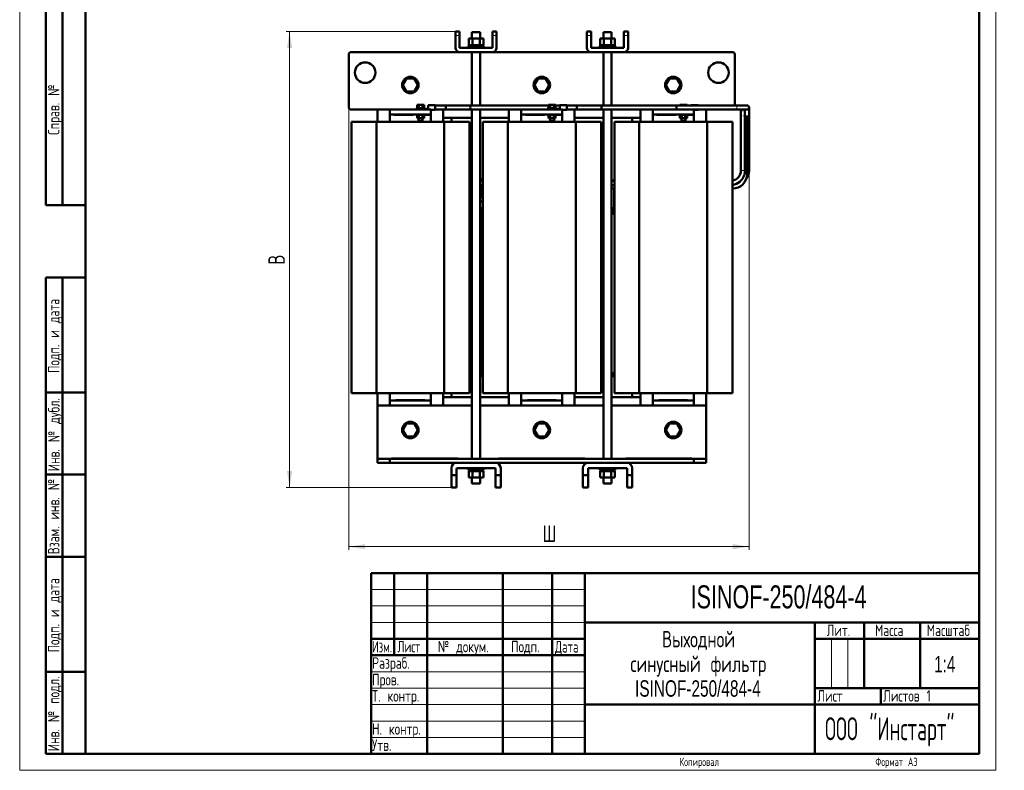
# Model space of a CAD drawing. Header units: millimetres. Extents: x 0 to 1198, y 0 to 1680.
# Tile 1 of 2: x 0 to 1198, y 0 to 914. Entities that reach past the tile are written whole.
import ezdxf

# ---------------------------------------------------------------- set-up
doc = ezdxf.new("R2010")
doc.units = ezdxf.units.MM
doc.header["$LTSCALE"] = 4
doc.linetypes.add('SLD-Сплошная', pattern=[0])
doc.styles.add('SLDTEXTSTYLE0', font='TXT', dxfattribs={"width": 0.7})
doc.styles.add('SLDTEXTSTYLE1', font='TXT', dxfattribs={"width": 0.7, "bigfont": 'bigfont'})
doc.styles.add('SLDTEXTSTYLE2', font='TXT', dxfattribs={"width": 0.705079, "bigfont": 'bigfont'})
doc.styles.add('SLDTEXTSTYLE3', font='TXT', dxfattribs={"width": 0.648852, "bigfont": 'bigfont'})
doc.styles.add('SLDTEXTSTYLE4', font='TXT', dxfattribs={"width": 0.632021, "bigfont": 'bigfont'})
doc.styles.add('SLDTEXTSTYLE5', font='TXT', dxfattribs={"width": 0.625377, "bigfont": 'bigfont'})
doc.styles.add('SLDTEXTSTYLE6', font='TXT', dxfattribs={"width": 0.583291, "bigfont": 'bigfont'})
doc.dimstyles.new('SLDDIMSTYLE0', dxfattribs={"dimtxt": 20, "dimasz": 20, "dimexe": 0, "dimexo": 0.0625, "dimgap": 5, "dimtad": 2, "dimdec": 1, "dimrnd": 1e-09, "dimzin": 12, "dimdsep": 46, "dimtxsty": 'SLDTEXTSTYLE0', "dimsah": 1, "dimcen": 0.09, "dimadec": 0, "dimazin": 3, "dimtfac": 1, "dimtdec": 3, "dimtofl": 0, "dimtmove": 0, "dimatfit": 3, "dimfxl": 1, "dimfrac": 2, "dimtolj": 1, "dimtzin": 12, "dimarcsym": 0})

# ---------------------------------------------------------------- blocks, each defined once
blk = doc.blocks.new('SW_NOTE_0')
at = {"color": 0, "linetype": 'Continuous', "lineweight": 0, "char_height": 20, "attachment_point": 2}
for s, insert, style in [('Выходной', (46.2, 25.7), 'SLDTEXTSTYLE1'), ('синусный фильтр', (45.9, -4.3), 'SLDTEXTSTYLE1'), ('ISINOF-250/484-4', (45.4, -34.3), 'SLDTEXTSTYLE0')]:
    blk.add_mtext(s, dxfattribs=dict(at, insert=insert, style=style))
blk = doc.blocks.new('_D')
at = {"color": 7, "linetype": 'SLD-Сплошная', "lineweight": 0}
for p, q in [((400.5, 807.1), (400.5, 268.2)), ((887.8, 729.8), (887.8, 268.2)), ((400.5, 272.2), (887.8, 272.2))]:
    blk.add_line(p, q, dxfattribs=at)
at = {"color": 7, "linetype": 'SLD-Сплошная', "lineweight": 18}
for points in [[(400.5, 272.2), (420.5, 269.1), (420.5, 275.3)], [(887.8, 272.2), (867.8, 275.3), (867.8, 269.1)]]:
    blk.add_solid(points, dxfattribs=at)
at = {"color": 7, "linetype": 'SLD-Сплошная', "lineweight": 18, "insert": (636.3, 298), "char_height": 20, "attachment_point": 1, "style": 'SLDTEXTSTYLE1'}
blk.add_mtext('Ш', dxfattribs=at)
blk = doc.blocks.new('_D_1')
at = {"color": 7, "linetype": 'SLD-Сплошная', "lineweight": 0}
for p, q in [((530.5, 899.1), (324.5, 899.1)), ((328.5, 344.2), (328.5, 899.1)), ((525.5, 344.2), (324.5, 344.2))]:
    blk.add_line(p, q, dxfattribs=at)
at = {"color": 7, "linetype": 'SLD-Сплошная', "lineweight": 18}
for points in [[(328.5, 899.1), (325.4, 879.1), (331.6, 879.1)], [(328.5, 344.2), (331.6, 364.2), (325.4, 364.2)]]:
    blk.add_solid(points, dxfattribs=at)
at = {"color": 7, "linetype": 'SLD-Сплошная', "lineweight": 18, "insert": (302.7, 615.3), "char_height": 20, "attachment_point": 1, "rotation": 90, "style": 'SLDTEXTSTYLE1'}
blk.add_mtext('В', dxfattribs=at)

msp = doc.modelspace()

# ---------------------------------------------------------------- linework, layer by layer
at = {"color": 7, "linetype": 'SLD-Сплошная', "lineweight": 18}
for p, q in [((0, 1680), (0, 0)), ((1188, 1680), (1188, 0)), ((428, 220), (688, 220)), ((428, 200), (688, 200)), ((428, 180), (688, 180)), ((988, 160), (988, 100)), ((1008, 160), (1008, 100)), ((428, 120), (688, 120)), ((428, 100), (688, 100)), ((428, 80), (688, 80)), ((428, 60), (688, 60)), ((428, 40), (688, 40)), ((0, 0), (1188, 0))]:
    msp.add_line(p, q, dxfattribs=at)
at = {"color": 7, "linetype": 'SLD-Сплошная', "lineweight": 50}
for p, q in [((80, 1660), (80, 20)), ((80, 1660), (80, 20)), ((1168, 20), (1168, 1660)), ((32, 688), (32, 1168)), ((32, 688), (32, 1168)), ((52, 688), (52, 1168)), ((52, 688), (52, 1168)), ((535.5, 899.15), (530.5, 899.15)), ((530.5, 894.15), (530.5, 899.15)), ((535.5, 899.15), (535.5, 894.15)), ((580.5, 899.15), (575.5, 899.15)), ((575.5, 899.15), (575.5, 894.15)), ((580.5, 899.15), (580.5, 894.15)), ((690.5, 894.15), (690.5, 899.15)), ((695.5, 899.15), (690.5, 899.15)), ((695.5, 899.15), (695.5, 894.15)), ((740.5, 899.15), (735.5, 899.15)), ((735.5, 899.15), (735.5, 894.15)), ((740.5, 899.15), (740.5, 894.15)), ((530.5, 879.15), (530.5, 894.15)), ((535.5, 894.15), (535.5, 879.15)), ((546.5, 882.75), (546.5, 890.75)), ((551, 890.75), (546.5, 890.75)), ((550.5, 898.34), (550.5, 890.75)), ((560.5, 898.34), (550.5, 898.34)), ((551, 890.75), (551, 882.75)), ((560, 890.75), (551, 890.75)), ((560, 882.75), (560, 890.75)), ((564.5, 890.75), (560, 890.75)), ((560.5, 890.75), (560.5, 898.34)), ((564.5, 882.75), (564.5, 890.75)), ((575.5, 879.15), (575.5, 894.15)), ((580.5, 894.15), (580.5, 879.15)), ((690.5, 879.15), (690.5, 894.15)), ((695.5, 894.15), (695.5, 879.15)), ((706.5, 882.75), (706.5, 890.75)), ((711, 890.75), (706.5, 890.75)), ((710.5, 898.34), (710.5, 890.75)), ((720.5, 898.34), (710.5, 898.34)), ((711, 890.75), (711, 882.75)), ((720, 890.75), (711, 890.75)), ((720, 882.75), (720, 890.75)), ((724.5, 890.75), (720, 890.75)), ((720.5, 890.75), (720.5, 898.34)), ((724.5, 882.75), (724.5, 890.75)), ((735.5, 879.15), (735.5, 894.15)), ((740.5, 894.15), (740.5, 879.15)), ((535.5, 879.15), (575.5, 879.15)), ((545.5, 880.75), (545.5, 879.15)), ((545.5, 880.75), (565.5, 880.75)), ((546.5, 882.75), (551, 882.75)), ((547.7, 882.75), (547.7, 880.75)), ((551, 882.75), (560, 882.75)), ((560, 882.75), (564.5, 882.75)), ((563.29, 880.75), (563.29, 882.75)), ((565.5, 879.15), (565.5, 880.75)), ((695.5, 879.15), (735.5, 879.15)), ((705.5, 880.75), (705.5, 879.15)), ((705.5, 880.75), (725.5, 880.75)), ((706.5, 882.75), (711, 882.75)), ((707.7, 882.75), (707.7, 880.75)), ((711, 882.75), (720, 882.75)), ((720, 882.75), (724.5, 882.75)), ((723.29, 880.75), (723.29, 882.75)), ((725.5, 879.15), (725.5, 880.75)), ((400.5, 871.15), (400.5, 807.15)), ((535.5, 874.15), (403.5, 874.15)), ((575.5, 874.15), (535.5, 874.15)), ((550.5, 874.15), (550.5, 809.25)), ((560.5, 809.25), (560.5, 874.15)), ((695.5, 874.15), (575.5, 874.15)), ((735.5, 874.15), (695.5, 874.15)), ((710.5, 874.15), (710.5, 809.25)), ((720.5, 809.25), (720.5, 874.15)), ((867.5, 874.15), (735.5, 874.15)), ((870.5, 809.25), (870.5, 871.15)), ((466.5, 834.15), (471, 841.94)), ((471, 841.94), (480, 841.94)), ((480, 841.94), (484.5, 834.15)), ((626.5, 834.15), (631, 841.94)), ((631, 841.94), (640, 841.94)), ((640, 841.94), (644.5, 834.15)), ((786.5, 834.15), (791, 841.94)), ((791, 841.94), (800, 841.94)), ((800, 841.94), (804.5, 834.15)), ((471, 826.35), (466.5, 834.15)), ((484.5, 834.15), (480, 826.35)), ((631, 826.35), (626.5, 834.15)), ((644.5, 834.15), (640, 826.35)), ((791, 826.35), (786.5, 834.15)), ((804.5, 834.15), (800, 826.35)), ((480, 826.35), (471, 826.35)), ((640, 826.35), (631, 826.35)), ((800, 826.35), (791, 826.35)), ((403.5, 804.15), (450.5, 804.15)), ((435.5, 789.15), (435.5, 804.15)), ((450.5, 804.15), (500.5, 804.15)), ((450.5, 804.15), (450.5, 798.15)), ((482, 804.95), (482, 804.15)), ((492.31, 804.95), (482, 804.95)), ((483.2, 805.99), (483.2, 805.22)), ((483.2, 805.99), (492.8, 805.99)), ((483.2, 805.22), (492.8, 805.22)), ((483.68, 809.89), (483.68, 806.05)), ((485.84, 809.89), (483.68, 809.89)), ((485.84, 806.05), (483.68, 806.05)), ((485.6, 805.22), (485.6, 804.95)), ((485.84, 806.05), (485.84, 809.89)), ((490.16, 809.89), (485.84, 809.89)), ((490.16, 806.05), (485.84, 806.05)), ((490.16, 806.05), (490.16, 809.89)), ((492.32, 809.89), (490.16, 809.89)), ((492.32, 806.05), (490.16, 806.05)), ((490.4, 804.95), (490.4, 805.22)), ((492.32, 806.05), (492.32, 809.89)), ((492.8, 805.22), (492.8, 805.99)), ((497.29, 805.59), (493.58, 805.06)), ((497.29, 804.95), (494.05, 804.37)), ((505.8, 809.55), (497.3, 809.55)), ((500.5, 798.15), (500.5, 804.15)), ((500.5, 803.95), (505.8, 803.95)), ((505.8, 809.55), (505.8, 809.55)), ((505.8, 809.25), (505.8, 809.55)), ((505.8, 809.55), (505.8, 809.25)), ((518.34, 809.25), (505.8, 809.25)), ((505.8, 804.25), (518.34, 804.25)), ((505.8, 804.15), (550.5, 804.15)), ((515.5, 804.15), (515.5, 789.15)), ((548.34, 809.25), (518.34, 809.25)), ((518.34, 804.25), (548.34, 804.25)), ((643.68, 809.25), (548.34, 809.25)), ((548.34, 804.25), (642, 804.25)), ((550.5, 804.25), (550.5, 379.15)), ((560.5, 379.15), (560.5, 804.25)), ((560.5, 804.15), (610.5, 804.15)), ((595.5, 789.15), (595.5, 804.15)), ((610.5, 804.15), (610.5, 798.15)), ((610.5, 804.15), (660.5, 804.15)), ((642, 804.95), (642, 804.15)), ((652.31, 804.95), (642, 804.95)), ((643.2, 805.99), (643.2, 805.22)), ((643.2, 805.99), (652.8, 805.99)), ((643.2, 805.22), (652.8, 805.22)), ((643.68, 809.89), (643.68, 806.05)), ((645.84, 809.89), (643.68, 809.89)), ((645.84, 806.05), (643.68, 806.05)), ((645.6, 805.22), (645.6, 804.95)), ((645.84, 806.05), (645.84, 809.89)), ((650.16, 809.89), (645.84, 809.89)), ((650.16, 806.05), (645.84, 806.05)), ((650.16, 806.05), (650.16, 809.89)), ((652.32, 809.89), (650.16, 809.89)), ((652.32, 806.05), (650.16, 806.05)), ((650.4, 804.95), (650.4, 805.22)), ((652.32, 806.05), (652.32, 809.89)), ((657.29, 809.25), (652.32, 809.25)), ((652.8, 805.22), (652.8, 805.99)), ((657.29, 805.59), (653.58, 805.06)), ((657.29, 804.95), (654.05, 804.37)), ((665.8, 809.55), (657.3, 809.55)), ((660.5, 798.15), (660.5, 804.15)), ((660.5, 803.95), (665.8, 803.95)), ((665.8, 809.25), (665.8, 809.55)), ((665.8, 809.55), (665.8, 809.25)), ((665.8, 809.55), (665.8, 809.55)), ((678.34, 809.25), (665.8, 809.25)), ((665.8, 804.25), (678.34, 804.25)), ((665.8, 804.15), (710.5, 804.15)), ((675.5, 804.15), (675.5, 789.15)), ((708.34, 809.25), (678.34, 809.25)), ((678.34, 804.25), (708.34, 804.25)), ((799.52, 809.25), (708.34, 809.25)), ((708.34, 804.25), (799.52, 804.25)), ((710.5, 804.25), (710.5, 379.15)), ((720.5, 379.15), (720.5, 804.25)), ((720.5, 804.15), (770.5, 804.15)), ((803.68, 809.25), (739.52, 809.25)), ((755.5, 789.15), (755.5, 804.15)), ((770.5, 804.15), (770.5, 798.15)), ((770.5, 804.15), (820.5, 804.15)), ((872.79, 809.25), (799.52, 809.25)), ((799.52, 804.25), (799.52, 809.25)), ((799.52, 804.25), (872.79, 804.25)), ((802, 804.25), (802, 804.15)), ((803.68, 809.89), (803.68, 809.25)), ((805.84, 809.89), (803.68, 809.89)), ((805.84, 809.25), (805.84, 809.89)), ((810.16, 809.89), (805.84, 809.89)), ((810.16, 809.25), (810.16, 809.89)), ((812.32, 809.89), (810.16, 809.89)), ((812.32, 809.25), (812.32, 809.89)), ((817.29, 809.25), (812.32, 809.25)), ((825.8, 809.55), (817.3, 809.55)), ((820.5, 798.15), (820.5, 804.15)), ((820.5, 803.95), (825.8, 803.95)), ((825.8, 809.25), (825.8, 809.55)), ((825.8, 809.55), (825.8, 809.25)), ((825.8, 809.55), (825.8, 809.55)), ((829.52, 809.25), (825.8, 809.25)), ((829.52, 809.25), (825.8, 809.25)), ((825.8, 804.15), (867.5, 804.15)), ((875.29, 809.25), (829.52, 809.25)), ((829.52, 809.25), (829.52, 809.25)), ((829.52, 809.25), (829.52, 809.25)), ((835.5, 804.15), (835.5, 789.15)), ((882.77, 809.25), (872.79, 809.25)), ((872.79, 804.25), (882.79, 804.25)), ((885.29, 809.25), (875.29, 809.25)), ((882.79, 804.25), (885.29, 804.25)), ((882.89, 804.25), (882.79, 804.25)), ((887.79, 796.75), (887.79, 806.75)), ((450.5, 798.15), (500.5, 798.15)), ((450.5, 797.15), (450.5, 798.15)), ((450.5, 797.15), (450.5, 789.15)), ((483.2, 798.15), (483.2, 797.8)), ((492.8, 797.8), (483.2, 797.8)), ((483.68, 797.76), (483.68, 793.92)), ((485.84, 797.76), (483.68, 797.76)), ((483.68, 793.92), (485.84, 793.92)), ((485.6, 797.8), (485.6, 797.76)), ((485.6, 793.92), (485.6, 790.49)), ((485.84, 797.76), (485.84, 793.92)), ((490.16, 797.76), (485.84, 797.76)), ((485.84, 793.92), (490.16, 793.92)), ((490.16, 797.76), (490.16, 793.92)), ((492.32, 797.76), (490.16, 797.76)), ((490.16, 793.92), (492.32, 793.92)), ((490.4, 797.76), (490.4, 797.8)), ((490.4, 790.49), (490.4, 793.92)), ((492.32, 797.76), (492.32, 793.92)), ((492.8, 797.8), (492.8, 798.15)), ((500.5, 798.15), (500.5, 797.15)), ((500.5, 797.15), (500.5, 789.15)), ((515.5, 794.15), (550.5, 794.15)), ((525.5, 794.15), (525.5, 789.15)), ((560.5, 794.15), (595.5, 794.15)), ((610.5, 798.15), (660.5, 798.15)), ((610.5, 797.15), (610.5, 798.15)), ((610.5, 797.15), (610.5, 789.15)), ((643.2, 798.15), (643.2, 797.8)), ((652.8, 797.8), (643.2, 797.8)), ((643.68, 797.76), (643.68, 793.92)), ((645.84, 797.76), (643.68, 797.76)), ((643.68, 793.92), (645.84, 793.92)), ((645.6, 797.8), (645.6, 797.76)), ((645.6, 793.92), (645.6, 790.49)), ((645.84, 797.76), (645.84, 793.92)), ((650.16, 797.76), (645.84, 797.76)), ((645.84, 793.92), (650.16, 793.92)), ((650.16, 797.76), (650.16, 793.92)), ((652.32, 797.76), (650.16, 797.76)), ((650.16, 793.92), (652.32, 793.92)), ((650.4, 797.76), (650.4, 797.8)), ((650.4, 790.49), (650.4, 793.92)), ((652.32, 797.76), (652.32, 793.92)), ((652.8, 797.8), (652.8, 798.15)), ((660.5, 798.15), (660.5, 797.15)), ((660.5, 797.15), (660.5, 789.15)), ((675.5, 794.15), (710.5, 794.15)), ((720.5, 794.15), (755.5, 794.15)), ((745.5, 794.15), (745.5, 789.15)), ((770.5, 798.15), (820.5, 798.15)), ((770.5, 797.15), (770.5, 798.15)), ((770.5, 797.15), (770.5, 789.15)), ((803.2, 798.15), (803.2, 797.8)), ((812.8, 797.8), (803.2, 797.8)), ((803.68, 797.76), (803.68, 793.92)), ((805.84, 797.76), (803.68, 797.76)), ((803.68, 793.92), (805.84, 793.92)), ((805.6, 797.8), (805.6, 797.76)), ((805.6, 793.92), (805.6, 790.49)), ((805.84, 797.76), (805.84, 793.92)), ((810.16, 797.76), (805.84, 797.76)), ((805.84, 793.92), (810.16, 793.92)), ((810.16, 797.76), (810.16, 793.92)), ((812.32, 797.76), (810.16, 797.76)), ((810.16, 793.92), (812.32, 793.92)), ((810.4, 797.76), (810.4, 797.8)), ((810.4, 790.49), (810.4, 793.92)), ((812.32, 797.76), (812.32, 793.92)), ((812.8, 797.8), (812.8, 798.15)), ((820.5, 798.15), (820.5, 797.15)), ((820.5, 797.15), (820.5, 789.15)), ((877.79, 796.75), (877.79, 729.87)), ((882.79, 796.75), (882.79, 796.75)), ((882.79, 796.75), (882.79, 729.87)), ((885.29, 725.54), (885.29, 796.75)), ((887.79, 729.87), (887.79, 796.75)), ((403.86, 789.15), (403.86, 459.15)), ((403.86, 789.15), (434.17, 789.15)), ((434.17, 789.15), (434.17, 459.15)), ((434.17, 789.15), (516.76, 789.15)), ((485.6, 790.49), (490.4, 790.49)), ((516.76, 789.15), (516.76, 459.15)), ((516.76, 789.15), (547.58, 789.15)), ((547.58, 459.15), (547.58, 789.15)), ((563.86, 789.15), (563.86, 459.15)), ((563.86, 789.15), (594.17, 789.15)), ((594.17, 789.15), (594.17, 459.15)), ((594.17, 789.15), (676.76, 789.15)), ((645.6, 790.49), (650.4, 790.49)), ((676.76, 789.15), (676.76, 459.15)), ((676.76, 789.15), (707.58, 789.15)), ((707.58, 459.15), (707.58, 789.15)), ((723.86, 789.15), (723.86, 459.15)), ((723.86, 789.15), (754.17, 789.15)), ((754.17, 789.15), (754.17, 459.15)), ((754.17, 789.15), (836.76, 789.15)), ((805.6, 790.49), (810.4, 790.49)), ((836.76, 789.15), (836.76, 459.15)), ((836.76, 789.15), (867.58, 789.15)), ((867.58, 459.15), (867.58, 789.15)), ((560.5, 719.3), (563.86, 719.3)), ((707.58, 719.3), (710.5, 719.3)), ((723.75, 719.3), (723.75, 717.37)), ((723.75, 719.3), (723.86, 719.3)), ((550.5, 717.37), (547.58, 717.37)), ((550.5, 717.31), (547.58, 717.31)), ((547.58, 712.31), (550.5, 712.31)), ((547.58, 708.04), (550.5, 708.04)), ((563.86, 717.37), (560.5, 717.37)), ((563.86, 717.32), (560.5, 717.31)), ((560.5, 712.31), (562.88, 712.32)), ((560.5, 708.04), (562.45, 708.04)), ((562.45, 709.79), (562.45, 705.81)), ((710.5, 717.37), (707.58, 717.37)), ((710.5, 717.33), (707.58, 717.33)), ((707.58, 712.33), (710.5, 712.33)), ((707.58, 708.04), (710.5, 708.04)), ((707.58, 708.04), (710.5, 708.04)), ((708.55, 707.19), (708.55, 708.04)), ((708.55, 704.01), (708.55, 707.19)), ((723.86, 717.37), (720.5, 717.37)), ((723.86, 717.37), (720.5, 717.37)), ((723.86, 717.35), (720.5, 717.35)), ((720.5, 712.34), (723.86, 712.34)), ((720.5, 708.04), (723.86, 708.04)), ((720.5, 708.04), (723.86, 708.04)), ((723.75, 708.04), (723.75, 702.3)), ((867.58, 708.04), (867.79, 708.04)), ((560.5, 702.8), (562.45, 702.8)), ((562.45, 702.3), (560.5, 702.3)), ((560.5, 701.8), (562.45, 701.8)), ((562.45, 705.81), (562.45, 704.01)), ((562.45, 704.01), (562.45, 698.01)), ((562.48, 697.58), (562.48, 696.6)), ((562.48, 696.6), (562.88, 696.6)), ((708.11, 696.6), (708.51, 696.6)), ((708.51, 696.6), (708.51, 697.59)), ((708.55, 698.01), (708.55, 704.01)), ((708.55, 702.8), (710.5, 702.8)), ((710.5, 702.3), (708.55, 702.3)), ((708.55, 701.8), (710.5, 701.8)), ((723.86, 702.3), (723.75, 702.3)), ((723.75, 702.3), (723.75, 691.8)), ((32, 688), (80, 688)), ((550.5, 684), (547.58, 684)), ((550.5, 682.2), (550.5, 684)), ((563.86, 692.8), (560.5, 692.8)), ((563.86, 691.8), (560.5, 691.8)), ((563.86, 684), (560.5, 684)), ((710.5, 692.8), (707.58, 692.8)), ((710.5, 691.8), (707.58, 691.8)), ((710.5, 684), (707.58, 684)), ((723.86, 684), (720.5, 684)), ((723.86, 691.8), (723.75, 691.8)), ((723.75, 691.8), (723.75, 684)), ((550.5, 682.2), (547.5, 682.2)), ((547.5, 677.2), (550.5, 677.2)), ((547.58, 680.7), (550.5, 680.7)), ((550.5, 677.7), (547.58, 677.7)), ((563.86, 682.2), (560.5, 682.2)), ((560.5, 680.7), (563.86, 680.7)), ((563.86, 677.7), (560.5, 677.7)), ((560.5, 677.2), (563.86, 677.2)), ((563.5, 484.2), (563.5, 677.2)), ((710.5, 682.2), (707.58, 682.2)), ((707.58, 680.7), (710.5, 680.7)), ((710.5, 677.7), (707.58, 677.7)), ((707.58, 677.2), (710.5, 677.2)), ((724, 682.2), (720.5, 682.2)), ((720.5, 680.7), (723.86, 680.7)), ((723.86, 677.7), (720.5, 677.7)), ((720.5, 677.2), (724, 677.2)), ((32, 20), (32, 600)), ((32, 600), (80, 600)), ((52, 20), (52, 600)), ((547.58, 482.7), (550.5, 482.7)), ((550.5, 479.7), (547.58, 479.7)), ((560.5, 482.7), (563.86, 482.7)), ((563.86, 479.7), (560.5, 479.7)), ((707.58, 482.7), (710.5, 482.7)), ((710.5, 479.7), (707.58, 479.7)), ((720.5, 482.7), (723.86, 482.7)), ((723.86, 479.7), (720.5, 479.7)), ((80, 460), (32, 460)), ((403.86, 459.15), (434.17, 459.15)), ((434.17, 459.15), (516.76, 459.15)), ((435.5, 444.15), (435.5, 459.15)), ((450.5, 459.15), (450.5, 451.15)), ((500.5, 459.15), (500.5, 451.15)), ((515.5, 459.15), (515.5, 444.15)), ((516.76, 459.15), (547.58, 459.15)), ((525.5, 459.15), (525.5, 454.15)), ((563.86, 459.15), (594.17, 459.15)), ((594.17, 459.15), (676.76, 459.15)), ((595.5, 444.15), (595.5, 459.15)), ((610.5, 459.15), (610.5, 451.15)), ((660.5, 459.15), (660.5, 451.15)), ((675.5, 459.15), (675.5, 444.15)), ((676.76, 459.15), (707.58, 459.15)), ((723.86, 459.15), (754.17, 459.15)), ((745.5, 454.15), (745.5, 459.15)), ((754.17, 459.15), (836.76, 459.15)), ((755.5, 444.15), (755.5, 459.15)), ((770.5, 459.15), (770.5, 451.15)), ((820.5, 459.15), (820.5, 451.15)), ((835.5, 459.15), (835.5, 444.15)), ((836.76, 459.15), (867.58, 459.15)), ((435.5, 444.15), (450.5, 444.15)), ((435.5, 444.15), (435.5, 380.15)), ((450.5, 450.15), (450.5, 451.15)), ((500.5, 450.15), (450.5, 450.15)), ((450.5, 450.15), (450.5, 444.15)), ((500.5, 444.15), (450.5, 444.15)), ((500.5, 451.15), (500.5, 450.15)), ((500.5, 444.15), (500.5, 450.15)), ((500.5, 444.15), (550.5, 444.15)), ((550.5, 454.15), (515.5, 454.15)), ((595.5, 454.15), (560.5, 454.15)), ((560.5, 444.15), (610.5, 444.15)), ((610.5, 450.15), (610.5, 451.15)), ((660.5, 450.15), (610.5, 450.15)), ((610.5, 450.15), (610.5, 444.15)), ((660.5, 444.15), (610.5, 444.15)), ((660.5, 451.15), (660.5, 450.15)), ((660.5, 444.15), (660.5, 450.15)), ((660.5, 444.15), (710.5, 444.15)), ((710.5, 454.15), (675.5, 454.15)), ((755.5, 454.15), (720.5, 454.15)), ((720.5, 444.15), (770.5, 444.15)), ((770.5, 450.15), (770.5, 451.15)), ((770.5, 450.15), (770.5, 444.15)), ((820.5, 450.15), (770.5, 450.15)), ((820.5, 444.15), (770.5, 444.15)), ((820.5, 451.15), (820.5, 450.15)), ((820.5, 444.15), (820.5, 450.15)), ((820.5, 444.15), (835.5, 444.15)), ((835.5, 444.15), (835.5, 380.15)), ((466.5, 414.15), (471, 421.94)), ((471, 421.94), (480, 421.94)), ((480, 421.94), (484.5, 414.15)), ((626.5, 414.15), (631, 421.94)), ((631, 421.94), (640, 421.94)), ((640, 421.94), (644.5, 414.15)), ((786.5, 414.15), (791, 421.94)), ((791, 421.94), (800, 421.94)), ((800, 421.94), (804.5, 414.15)), ((471, 406.35), (466.5, 414.15)), ((484.5, 414.15), (480, 406.35)), ((631, 406.35), (626.5, 414.15)), ((644.5, 414.15), (640, 406.35)), ((791, 406.35), (786.5, 414.15)), ((804.5, 414.15), (800, 406.35)), ((480, 406.35), (471, 406.35)), ((640, 406.35), (631, 406.35)), ((800, 406.35), (791, 406.35)), ((435.5, 379.15), (435.5, 380.15)), ((435.5, 379.15), (435.5, 374.15)), ((435.5, 379.15), (450.5, 379.15)), ((450.5, 374.15), (435.5, 374.15)), ((450.5, 374.15), (450.5, 379.15)), ((450.5, 379.15), (820.5, 379.15)), ((531.6, 374.15), (450.5, 374.15)), ((531.75, 374.15), (579.25, 374.15)), ((691.6, 374.15), (579.39, 374.15)), ((691.75, 374.15), (739.25, 374.15)), ((820.5, 374.15), (739.39, 374.15)), ((820.5, 379.15), (820.5, 374.15)), ((835.5, 379.15), (820.5, 379.15)), ((835.5, 374.15), (820.5, 374.15)), ((835.5, 380.15), (835.5, 379.15)), ((835.5, 379.15), (835.5, 374.15)), ((80, 360), (32, 360)), ((525.5, 367.9), (525.5, 359.2)), ((531.75, 359.2), (531.75, 366.65)), ((533, 367.9), (578, 367.9)), ((545.5, 367.8), (545.5, 366.2)), ((565.5, 367.8), (545.5, 367.8)), ((565.5, 366.2), (545.5, 366.2)), ((546.5, 364.2), (546.5, 356.2)), ((546.5, 364.2), (551, 364.2)), ((547.7, 366.2), (547.7, 364.2)), ((550.5, 367.9), (550.5, 367.8)), ((551, 364.2), (551, 356.2)), ((551, 364.2), (560, 364.2)), ((560, 356.2), (560, 364.2)), ((560, 364.2), (564.5, 364.2)), ((560.5, 367.8), (560.5, 367.9)), ((563.29, 364.2), (563.29, 366.2)), ((564.5, 364.2), (564.5, 356.2)), ((565.5, 366.2), (565.5, 367.8)), ((579.25, 366.65), (579.25, 359.2)), ((585.5, 359.2), (585.5, 367.9)), ((685.5, 367.9), (685.5, 359.2)), ((691.75, 359.2), (691.75, 366.65)), ((693, 367.9), (738, 367.9)), ((705.5, 367.8), (705.5, 366.2)), ((725.5, 367.8), (705.5, 367.8)), ((725.5, 366.2), (705.5, 366.2)), ((706.5, 364.2), (711, 364.2)), ((706.5, 364.2), (706.5, 356.2)), ((707.7, 366.2), (707.7, 364.2)), ((710.5, 367.9), (710.5, 367.8)), ((711, 364.2), (711, 356.2)), ((711, 364.2), (720, 364.2)), ((720, 356.2), (720, 364.2)), ((720, 364.2), (724.5, 364.2)), ((720.5, 367.8), (720.5, 367.9)), ((723.29, 364.2), (723.29, 366.2)), ((724.5, 364.2), (724.5, 356.2)), ((725.5, 366.2), (725.5, 367.8)), ((739.25, 366.65), (739.25, 359.2)), ((745.5, 359.2), (745.5, 367.9)), ((525.5, 359.2), (531.75, 359.2)), ((525.5, 344.2), (525.5, 359.2)), ((531.75, 359.2), (531.75, 344.2)), ((546.5, 356.2), (551, 356.2)), ((550.5, 356.2), (550.5, 349.16)), ((550.5, 349.16), (560.5, 349.16)), ((551, 356.2), (560, 356.2)), ((560, 356.2), (564.5, 356.2)), ((560.5, 349.16), (560.5, 356.2)), ((579.25, 359.2), (585.5, 359.2)), ((579.25, 344.2), (579.25, 359.2)), ((585.5, 359.2), (585.5, 344.2)), ((685.5, 359.2), (691.75, 359.2)), ((685.5, 344.2), (685.5, 359.2)), ((691.75, 359.2), (691.75, 344.2)), ((706.5, 356.2), (711, 356.2)), ((710.5, 356.2), (710.5, 349.16)), ((710.5, 349.16), (720.5, 349.16)), ((711, 356.2), (720, 356.2)), ((720, 356.2), (724.5, 356.2)), ((720.5, 349.16), (720.5, 356.2)), ((739.25, 359.2), (745.5, 359.2)), ((739.25, 344.2), (739.25, 359.2)), ((745.5, 359.2), (745.5, 344.2)), ((525.5, 344.2), (531.75, 344.2)), ((579.25, 344.2), (585.5, 344.2)), ((685.5, 344.2), (691.75, 344.2)), ((739.25, 344.2), (745.5, 344.2)), ((80, 260), (32, 260)), ((428, 240), (1168, 240)), ((428, 240), (428, 20)), ((456, 140), (456, 240)), ((496, 240), (496, 20)), ((588, 240), (588, 20)), ((648, 240), (648, 20)), ((688, 240), (688, 20)), ((688, 180), (1168, 180)), ((968, 180), (968, 20)), ((1028, 180), (1028, 100)), ((1096, 180), (1096, 100)), ((428, 160), (688, 160)), ((968, 160), (1168, 160)), ((428, 140), (688, 140)), ((32, 120), (80, 120)), ((968, 100), (1168, 100)), ((1048, 100), (1048, 80)), ((688, 80), (1168, 80)), ((32, 20), (80, 20)), ((80, 20), (1168, 20))]:
    msp.add_line(p, q, dxfattribs=at)
at = {"color": 8, "linetype": 'SLD-Сплошная', "lineweight": 18}
for p, q in [((531.25, 894.15), (534.75, 894.15)), ((576.25, 894.15), (579.75, 894.15)), ((691.25, 894.15), (694.75, 894.15)), ((736.25, 894.15), (739.75, 894.15)), ((492.08, 804.2), (492.3, 804.9)), ((493.83, 804.34), (492.96, 804.18)), ((493.62, 805), (493.76, 804.76)), ((652.08, 804.2), (652.3, 804.9)), ((653.83, 804.34), (652.96, 804.18)), ((653.62, 805), (653.76, 804.76)), ((813.25, 804.23), (812.86, 804.16)), ((872.79, 809.25), (872.79, 804.25)), ((875.29, 809.25), (875.29, 809.25)), ((880.29, 804.13), (880.29, 802.05)), ((478.7, 797.15), (455.47, 797.15)), ((499.27, 797.15), (493.54, 797.15)), ((638.7, 797.15), (615.47, 797.15)), ((659.27, 797.15), (653.54, 797.15)), ((798.7, 797.15), (775.47, 797.15)), ((819.27, 797.15), (813.54, 797.15)), ((880.87, 796.75), (882.6, 796.75)), ((883.36, 796.75), (885.1, 796.75)), ((885.29, 796.75), (887.79, 796.75)), ((878.08, 729.87), (882.05, 729.87)), ((882.91, 725.54), (884.78, 725.54)), ((885.29, 729.87), (887.79, 729.87)), ((563.9, 709.79), (562.45, 709.79)), ((867.79, 712.55), (867.79, 708.04)), ((563.9, 704.01), (562.45, 704.01)), ((708.55, 704.01), (707.55, 704.01)), ((550.5, 681.2), (547.5, 681.2)), ((563.9, 681.2), (560.5, 681.2)), ((710.5, 681.2), (707.55, 681.2)), ((724, 681.2), (720.5, 681.2)), ((547.5, 484.2), (550.5, 484.2)), ((560.5, 484.2), (563.5, 484.2)), ((563.5, 484.2), (564, 484.2)), ((707.58, 484.2), (710.5, 484.2)), ((720.5, 484.2), (724, 484.2)), ((458, 451.15), (493, 451.15)), ((618, 451.15), (653, 451.15)), ((778, 451.15), (813, 451.15)), ((452.75, 380.15), (533.25, 380.15)), ((583, 380.15), (688, 380.15)), ((737.75, 380.15), (818.25, 380.15))]:
    msp.add_line(p, q, dxfattribs=at)
at = {"color": 7, "linetype": 'SLD-Сплошная', "lineweight": 50, "flags": 128}
for points in [[(505.8, 804.25), (505.8, 804), (505.79, 804), (505.79, 804.36), (505.79, 805.04), (505.78, 805.94), (505.78, 806.95), (505.78, 807.94), (505.79, 808.77), (505.79, 809.33), (505.8, 809.55), (505.8, 809.55)], [(505.8, 809.55), (505.8, 809.33), (505.8, 809.25)], [(665.8, 804.25), (665.8, 804), (665.79, 804), (665.79, 804.36), (665.79, 805.04), (665.78, 805.94), (665.78, 806.95), (665.78, 807.94), (665.79, 808.77), (665.79, 809.33), (665.8, 809.55), (665.8, 809.55)], [(665.8, 809.55), (665.8, 809.33), (665.8, 809.25)], [(799.52, 809.25), (799.52, 809.06), (799.52, 808.51), (799.52, 807.7), (799.52, 806.75)], [(799.52, 806.75), (799.52, 805.79), (799.52, 804.98), (799.52, 804.44), (799.52, 804.25)], [(817.3, 809.55), (817.29, 809.41), (817.29, 809.25)], [(825.79, 809.25), (825.79, 809.33), (825.8, 809.55)], [(825.8, 804.25), (825.8, 804), (825.79, 804), (825.79, 804.25)], [(825.8, 809.55), (825.8, 809.33), (825.8, 809.25)], [(867.5, 804.15), (868.08, 804.21), (868.26, 804.25)], [(562.88, 712.32), (562.59, 711.25), (562.45, 709.79)], [(874.35, 714.9), (873.91, 714.64), (873.71, 714.53)], [(515.91, 459.15), (515.81, 458.69), (515.5, 457.82)], [(755.5, 457.82), (755.18, 458.69), (755.08, 459.15)]]:
    msp.add_lwpolyline(points, dxfattribs=at)
at = {"color": 8, "linetype": 'SLD-Сплошная', "lineweight": 18, "flags": 128}
for points in [[(708.55, 707.19), (708.36, 707.19), (707.81, 707.19), (707.55, 707.19)], [(563.9, 705.81), (563.18, 705.81), (562.64, 705.81), (562.45, 705.81)]]:
    msp.add_lwpolyline(points, dxfattribs=at)
at = {"color": 7, "linetype": 'SLD-Сплошная', "lineweight": 50}
for centre, radius in [((420.5, 849.15), 12.5), ((850.5, 849.15), 12.5), ((475.5, 834.15), 10), ((635.5, 834.15), 10), ((795.5, 834.15), 10), ((475.5, 414.15), 10), ((635.5, 414.15), 10), ((795.5, 414.15), 10)]:
    msp.add_circle(centre, radius, dxfattribs=at)
for centre, radius, start, end in [((535.5, 879.15), 5, 180, 270), ((575.5, 879.15), 5, 270, 360), ((695.5, 879.15), 5, 180, 270), ((735.5, 879.15), 5, 270, 360), ((403.5, 871.15), 3, 90, 180), ((867.5, 871.15), 3, 0, 90), ((403.5, 807.15), 3, 180, 270), ((781.86, 806.66), 284.58, 179.41792, 180.34367), ((941.86, 806.66), 284.58, 179.41792, 180.34367), ((885.29, 806.75), 2.5, 270, 90), ((865.29, 729.87), 12.5, 280.1851, 0), ((865.29, 729.87), 17.5, 277.2562, 342.20534), ((867.79, 725.54), 17.5, 270, 360), ((865.29, 729.87), 17.5, 342.20534, 344.41719), ((870.29, 729.87), 17.5, 321.7945, 0), ((564.95, 698.01), 2.5, 180, 245.16334), ((706.05, 698.01), 2.5, 306.99577, 0), ((561.5, 484.2), 2, 311.40962, 360), ((709.5, 484.2), 2, 196.79796, 228.59038), ((531.75, 367.9), 6.25, 90, 180), ((579.25, 367.9), 6.25, 0, 90), ((691.75, 367.9), 6.25, 90, 180), ((739.25, 367.9), 6.25, 0, 90), ((533, 366.65), 1.25, 90, 180), ((578, 366.65), 1.25, 0, 90), ((693, 366.65), 1.25, 90, 180), ((738, 366.65), 1.25, 0, 90)]:
    msp.add_arc(centre, radius, start, end, dxfattribs=at)
for centre, start_param, end_param in [((518.34, 806.75), 4.712389, 6.2831853), ((518.34, 806.75), 3.1415927, 4.712389), ((548.34, 806.75), 4.712389, 6.2831853), ((548.34, 806.75), 3.1415927, 4.712389), ((678.34, 806.75), 0, 1.5707963), ((678.34, 806.75), 1.5707963, 3.1415927), ((708.34, 806.75), 0, 3.1415927)]:
    msp.add_ellipse(centre, major_axis=(0, 2.5), ratio=0.0990195, start_param=start_param, end_param=end_param, dxfattribs=at)
for points in [[(492.31, 804.95), (492.46, 804.95), (492.61, 804.95), (492.78, 804.95)], [(492.78, 804.95), (493.03, 804.99), (493.29, 805.02), (493.58, 805.06)], [(494.01, 804.37), (493.57, 804.29), (493.16, 804.23), (492.78, 804.15)], [(493.58, 805.06), (493.58, 805.06), (493.58, 805.06), (493.58, 805.06)], [(494.05, 804.37), (494.03, 804.37), (494.02, 804.37), (494.01, 804.37)], [(652.31, 804.95), (652.46, 804.95), (652.61, 804.95), (652.78, 804.95)], [(652.78, 804.95), (653.03, 804.99), (653.29, 805.02), (653.58, 805.06)], [(654.01, 804.37), (653.57, 804.29), (653.16, 804.23), (652.78, 804.15)], [(653.58, 805.06), (653.58, 805.06), (653.58, 805.06), (653.58, 805.06)], [(654.05, 804.37), (654.03, 804.37), (654.02, 804.37), (654.01, 804.37)]]:
    msp.add_open_spline(points, degree=3, dxfattribs=at)
for points, knots in [([(497.29, 804.15), (497.29, 804.17), (497.29, 804.25), (497.29, 804.51), (497.29, 804.8), (497.29, 804.95)], [0, 0, 0, 0, 0.1372266, 0.5686133, 1, 1, 1, 1]), ([(657.29, 804.15), (657.29, 804.17), (657.29, 804.25), (657.29, 804.51), (657.29, 804.8), (657.29, 804.95)], [0, 0, 0, 0, 0.1372266, 0.5686133, 1, 1, 1, 1]), ([(813.32, 804.25), (813.31, 804.25), (813.21, 804.23), (813.03, 804.2), (812.86, 804.17), (812.78, 804.15)], [0, 0, 0, 0, 0.0393896, 0.5191071, 1, 1, 1, 1]), ([(817.29, 804.15), (817.29, 804.17), (817.29, 804.19), (817.29, 804.23), (817.29, 804.25)], [0, 0, 0, 0, 0.7382817, 1, 1, 1, 1]), ([(877.79, 804.25), (877.79, 804.1), (877.79, 803.52), (877.79, 802.21), (877.79, 800.42), (877.79, 798.54), (877.79, 797.28), (877.79, 796.66)], [0, 0, 0, 0, 0.0851133, 0.3257626, 0.5612344, 0.7870983, 1, 1, 1, 1]), ([(882.79, 796.75), (882.79, 797.25), (882.79, 797.74), (882.79, 798.46), (882.78, 798.7), (882.78, 799.18), (882.78, 799.42), (882.78, 800.1), (882.77, 800.53), (882.75, 801.35), (882.74, 801.74), (882.7, 802.43), (882.67, 802.74), (882.6, 803.16), (882.58, 803.28), (882.53, 803.52), (882.5, 803.62), (882.39, 803.91), (882.31, 804.06), (882.11, 804.29), (882, 804.37), (881.87, 804.42)], [0, 0, 0, 0, 0.125, 0.125, 0.1875, 0.1875, 0.25, 0.25, 0.375, 0.375, 0.5, 0.5, 0.625, 0.625, 0.6875, 0.6875, 0.75, 0.75, 0.875, 0.875, 1, 1, 1, 1]), ([(882.79, 729.87), (882.79, 729.14), (882.74, 728.41), (882.56, 726.96), (882.42, 726.25), (882.24, 725.54)], [0, 0, 0, 0, 0.5, 0.5, 1, 1, 1, 1])]:
    msp.add_open_spline(points, degree=3, knots=knots, dxfattribs=at)
at = {"color": 8, "linetype": 'SLD-Сплошная', "lineweight": 18}
msp.add_open_spline([(877.9, 796.75), (877.92, 796.75), (877.99, 796.75), (878.48, 796.75), (879.05, 796.75), (879.33, 796.75)], degree=3, knots=[0, 0, 0, 0, 0.16666667, 0.58333333, 1, 1, 1, 1], dxfattribs=at)

# ---------------------------------------------------------------- block references
at = {"color": 7, "linetype": 'Continuous', "lineweight": 0}
msp.add_blockref('SW_NOTE_0', (780.11, 143.9), dxfattribs=at)

# ---------------------------------------------------------------- texts
at = {"color": 7, "linetype": 'Continuous', "lineweight": 0, "char_height": 14, "attachment_point": 2, "rotation": 90, "style": 'SLDTEXTSTYLE1'}
for s, insert in [('Справ. №', (34.41, 804.04)), ('Подп. и дата', (34.41, 528.7)), ('Инв. № дубл.', (34.65, 408.54)), ('Взам. инв. №', (34.41, 308.81)), ('Подп. и дата', (34.41, 188.7)), ('Инв. № подл.', (34.41, 68.71))]:
    msp.add_mtext(s, dxfattribs=dict(at, insert=insert))
at = {"color": 7, "linetype": 'Continuous', "lineweight": 0}
for s, insert, char_height, attachment_point, style in [('ISINOF-250/484-4', (923.7, 225.11), 28, 2, 'SLDTEXTSTYLE0'), ('Лит.', (996.63, 177.35), 14, 2, 'SLDTEXTSTYLE1'), ('Масса', (1058.44, 177.35), 14, 2, 'SLDTEXTSTYLE1'), ('Масштаб', (1130.38, 177.35), 14, 2, 'SLDTEXTSTYLE2'), ('Изм.', (441.09, 157.35), 14, 2, 'SLDTEXTSTYLE5'), ('Лист', (473.82, 157.59), 14, 2, 'SLDTEXTSTYLE4'), ('№ докум.', (539.95, 157.59), 14, 2, 'SLDTEXTSTYLE1'), ('Подп.', (615.51, 157.59), 14, 2, 'SLDTEXTSTYLE1'), ('Дата', (665.87, 157.35), 14, 2, 'SLDTEXTSTYLE3'), ('Разраб.', (429, 137.59), 14, 1, 'SLDTEXTSTYLE1'), ('1:4', (1125.96, 139.15), 20, 2, 'SLDTEXTSTYLE0'), ('Пров.', (429, 117.35), 14, 1, 'SLDTEXTSTYLE1'), ('Т. контр.', (429, 97.59), 14, 1, 'SLDTEXTSTYLE1'), ('Лист', (971, 97.59), 14, 1, 'SLDTEXTSTYLE1'), ('Листов 1', (1051, 97.59), 14, 1, 'SLDTEXTSTYLE1'), ('ООО "Инстарт"', (1059.07, 64.56), 28, 2, 'SLDTEXTSTYLE6'), ('Н. контр.', (429, 57.35), 14, 1, 'SLDTEXTSTYLE1'), ('Утв.', (429, 37.59), 14, 1, 'SLDTEXTSTYLE1'), ('Копировал', (827.22, 15.29), 10, 2, 'SLDTEXTSTYLE1'), ('Формат А3', (1067.24, 15.29), 10, 2, 'SLDTEXTSTYLE1')]:
    msp.add_mtext(s, dxfattribs=dict(at, insert=insert, char_height=char_height, attachment_point=attachment_point, style=style))

# ---------------------------------------------------------------- dimensions: what is measured, and where the dimension line sits
at = {"color": 7, "linetype": 'SLD-Сплошная', "lineweight": 18}
dim = msp.add_linear_dim(base=(328.5, 899.15), p1=(525.5, 344.2), p2=(530.5, 899.15), angle=90, text='В', dimstyle='SLDDIMSTYLE0', dxfattribs=at)
dim.commit()
dim.dimension.update_dxf_attribs({"geometry": '_D_1', "text_midpoint": (328.5, 621.68), "dimtype": 160})
dim = msp.add_linear_dim(base=(887.79, 272.2), p1=(400.5, 807.15), p2=(887.79, 729.87), text='Ш', dimstyle='SLDDIMSTYLE0', dxfattribs=at)
dim.commit()
dim.dimension.update_dxf_attribs({"geometry": '_D', "text_midpoint": (644.14, 272.2), "dimtype": 160})

doc.saveas('drawing.dxf')
